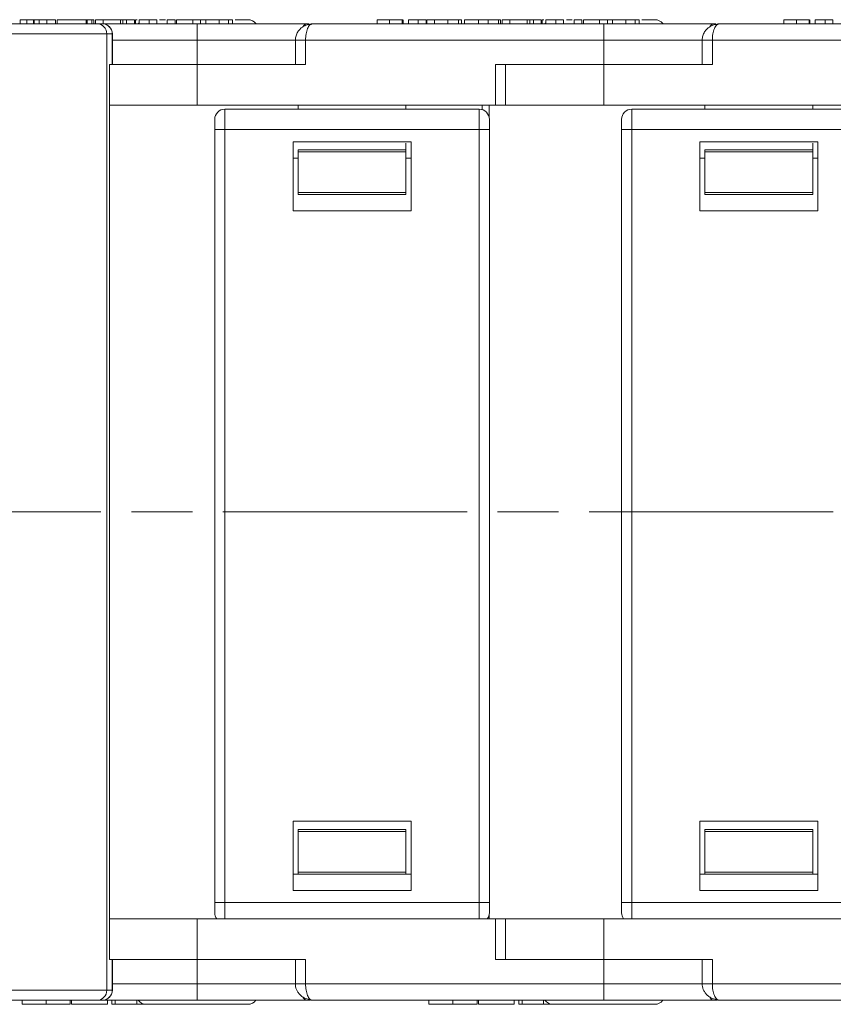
# Model space of a CAD drawing. Header units: millimetres. Extents: x 3578 to 4080, y -235 to 116.
# Tile 6 of 34: x 3844 to 3884, y -150 to -102. Entities that reach past the tile are written whole.
import ezdxf

# ---------------------------------------------------------------- set-up
doc = ezdxf.new("R2010")
doc.units = ezdxf.units.MM
doc.linetypes.add('ACAD_ISO08W100', pattern=[36, 24, -3, 6, -3])
doc.linetypes.add('CENTER', pattern=[0.6, 0.375, -0.075, 0.075, -0.075])
doc.layers.add('中心线', color=1, linetype='CENTER', lineweight=25)

msp = doc.modelspace()

# ---------------------------------------------------------------- linework, layer by layer
at = {"color": 7, "linetype": 'Continuous', "lineweight": 15}
for p, q in [((3843.738, -102.246), (3843.738, -102.046)), ((3844.067, -102.046), (3844.067, -102.246)), ((3844.067, -102.046), (3844.4, -102.046)), ((3844.4, -102.046), (3844.4, -102.246)), ((3844.4, -102.046), (3844.428, -102.046)), ((3844.428, -102.246), (3844.428, -102.046)), ((3844.667, -102.046), (3844.428, -102.046)), ((3844.667, -102.046), (3844.667, -102.246)), ((3845.048, -102.046), (3845.048, -102.246)), ((3845.476, -102.246), (3845.476, -102.046)), ((3845.476, -102.046), (3845.476, -102.246)), ((3845.553, -102.046), (3845.553, -102.246)), ((3846.988, -102.046), (3845.553, -102.046)), ((3846.988, -102.046), (3846.988, -102.246)), ((3847, -102.046), (3846.988, -102.046)), ((3847, -102.246), (3847, -102.046)), ((3847.024, -102.046), (3847, -102.046)), ((3847.024, -102.046), (3847.024, -102.246)), ((3847.036, -102.046), (3847.024, -102.046)), ((3847.036, -102.046), (3847.036, -102.246)), ((3847.197, -102.046), (3847.036, -102.046)), ((3847.357, -102.046), (3847.197, -102.046)), ((3847.258, -102.246), (3847.258, -102.046)), ((3847.357, -102.246), (3847.357, -102.046)), ((3847.821, -102.046), (3847.436, -102.046)), ((3847.436, -102.246), (3847.436, -102.046)), ((3847.821, -102.046), (3847.821, -102.246)), ((3848.667, -102.046), (3847.821, -102.046)), ((3848.667, -102.246), (3848.667, -102.046)), ((3848.795, -102.046), (3848.667, -102.046)), ((3848.795, -102.246), (3848.795, -102.046)), ((3848.973, -102.046), (3848.795, -102.046)), ((3848.973, -102.246), (3848.973, -102.046)), ((3849.358, -102.046), (3848.973, -102.046)), ((3849.358, -102.046), (3849.358, -102.246)), ((3849.404, -102.246), (3849.404, -102.046)), ((3849.588, -102.246), (3849.588, -102.046)), ((3849.982, -102.046), (3849.936, -102.046)), ((3850.075, -102.246), (3850.075, -102.046)), ((3850.075, -102.046), (3850.46, -102.046)), ((3850.46, -102.246), (3850.46, -102.046)), ((3850.971, -102.246), (3850.971, -102.046)), ((3851.356, -102.046), (3850.971, -102.046)), ((3851.356, -102.046), (3851.356, -102.246)), ((3851.432, -102.246), (3851.432, -102.046)), ((3852.226, -102.046), (3851.432, -102.046)), ((3852.226, -102.246), (3852.226, -102.046)), ((3852.611, -102.046), (3852.226, -102.046)), ((3852.611, -102.046), (3852.611, -102.246)), ((3852.867, -102.046), (3852.611, -102.046)), ((3852.867, -102.246), (3852.867, -102.046)), ((3853.52, -102.246), (3853.52, -102.046)), ((3853.976, -102.246), (3853.976, -102.046)), ((3854.174, -102.246), (3854.174, -102.046)), ((3861.287, -102.246), (3861.287, -102.046)), ((3861.905, -102.246), (3861.905, -102.046)), ((3862.525, -102.246), (3862.525, -102.046)), ((3862.548, -102.046), (3862.525, -102.046)), ((3862.569, -102.246), (3862.569, -102.046)), ((3862.824, -102.246), (3862.824, -102.046)), ((3863.311, -102.246), (3863.311, -102.046)), ((3863.311, -102.046), (3863.696, -102.046)), ((3863.696, -102.246), (3863.696, -102.046)), ((3863.738, -102.246), (3863.738, -102.046)), ((3864.105, -102.246), (3864.105, -102.046)), ((3864.573, -102.046), (3864.51, -102.046)), ((3864.76, -102.046), (3864.76, -102.246)), ((3865.297, -102.246), (3865.297, -102.046)), ((3865.439, -102.246), (3865.439, -102.046)), ((3865.591, -102.046), (3865.591, -102.246)), ((3865.591, -102.046), (3866.268, -102.046)), ((3866.268, -102.246), (3866.268, -102.046)), ((3867.197, -102.046), (3866.615, -102.046)), ((3866.753, -102.246), (3866.753, -102.046)), ((3867.357, -102.046), (3867.197, -102.046)), ((3867.258, -102.246), (3867.258, -102.046)), ((3867.357, -102.246), (3867.357, -102.046)), ((3867.821, -102.046), (3867.436, -102.046)), ((3867.436, -102.246), (3867.436, -102.046)), ((3867.821, -102.046), (3867.821, -102.246)), ((3868.667, -102.046), (3867.821, -102.046)), ((3868.667, -102.246), (3868.667, -102.046)), ((3868.795, -102.046), (3868.667, -102.046)), ((3868.795, -102.246), (3868.795, -102.046)), ((3868.973, -102.046), (3868.795, -102.046)), ((3868.973, -102.246), (3868.973, -102.046)), ((3869.358, -102.046), (3868.973, -102.046)), ((3869.358, -102.046), (3869.358, -102.246)), ((3869.404, -102.246), (3869.404, -102.046)), ((3869.588, -102.246), (3869.588, -102.046)), ((3869.982, -102.046), (3869.936, -102.046)), ((3870.075, -102.246), (3870.075, -102.046)), ((3870.075, -102.046), (3870.46, -102.046)), ((3870.46, -102.246), (3870.46, -102.046)), ((3871.356, -102.046), (3870.971, -102.046)), ((3870.971, -102.246), (3870.971, -102.046)), ((3871.356, -102.046), (3871.356, -102.246)), ((3871.432, -102.246), (3871.432, -102.046)), ((3872.226, -102.046), (3871.432, -102.046)), ((3872.226, -102.246), (3872.226, -102.046)), ((3872.611, -102.046), (3872.226, -102.046)), ((3872.611, -102.046), (3872.611, -102.246)), ((3872.867, -102.046), (3872.611, -102.046)), ((3872.867, -102.246), (3872.867, -102.046)), ((3873.52, -102.246), (3873.52, -102.046)), ((3873.976, -102.246), (3873.976, -102.046)), ((3874.174, -102.246), (3874.174, -102.046)), ((3881.287, -102.246), (3881.287, -102.046)), ((3881.905, -102.246), (3881.905, -102.046)), ((3882.525, -102.246), (3882.525, -102.046)), ((3882.548, -102.046), (3882.525, -102.046)), ((3882.569, -102.246), (3882.569, -102.046)), ((3882.824, -102.246), (3882.824, -102.046)), ((3883.311, -102.246), (3883.311, -102.046)), ((3883.311, -102.046), (3883.696, -102.046)), ((3883.696, -102.246), (3883.696, -102.046)), ((3847.52, -102.246), (3818.041, -102.246)), ((3847.769, -102.246), (3847.52, -102.246)), ((3852.436, -102.246), (3847.772, -102.246)), ((3852.436, -103.046), (3852.436, -102.246)), ((3858.107, -102.246), (3858.042, -102.276)), ((3872.436, -102.246), (3858.107, -102.246)), ((3872.436, -103.046), (3872.436, -102.246)), ((3878.107, -102.246), (3878.042, -102.276)), ((3892.436, -102.246), (3878.107, -102.246)), ((3818.022, -102.746), (3848.002, -102.746)), ((3848.002, -102.746), (3848.002, -149.746)), ((3848.002, -102.746), (3848.269, -102.746)), ((3848.269, -102.746), (3848.269, -104.246)), ((3848.272, -102.746), (3848.269, -102.746)), ((3848.272, -104.246), (3848.272, -102.746)), ((3848.272, -103.046), (3852.436, -103.046)), ((3852.436, -103.046), (3852.436, -104.246)), ((3857.318, -103.046), (3852.436, -103.046)), ((3857.272, -103.046), (3857.272, -104.246)), ((3857.772, -103.046), (3857.272, -103.046)), ((3857.772, -103.046), (3872.436, -103.046)), ((3857.772, -104.246), (3857.772, -103.046)), ((3872.436, -103.046), (3872.436, -104.246)), ((3877.298, -103.046), (3872.436, -103.046)), ((3877.272, -103.046), (3877.272, -104.246)), ((3877.772, -103.046), (3877.272, -103.046)), ((3877.772, -104.246), (3877.772, -103.046)), ((3877.772, -103.046), (3892.436, -103.046)), ((3848.131, -104.246), (3848.131, -148.246)), ((3848.269, -104.246), (3848.131, -104.246)), ((3848.272, -104.246), (3848.269, -104.246)), ((3848.272, -104.246), (3852.436, -104.246)), ((3852.436, -106.246), (3852.436, -104.246)), ((3852.436, -104.246), (3857.772, -104.246)), ((3867.101, -104.246), (3867.101, -106.246)), ((3867.101, -104.246), (3872.436, -104.246)), ((3867.601, -106.246), (3867.601, -104.246)), ((3872.436, -106.246), (3872.436, -104.246)), ((3872.436, -104.246), (3877.772, -104.246)), ((3852.436, -106.246), (3848.131, -106.246)), ((3867.101, -106.246), (3852.436, -106.246)), ((3853.806, -106.446), (3853.806, -107.446)), ((3866.306, -106.446), (3853.806, -106.446)), ((3857.406, -106.246), (3857.406, -106.446)), ((3862.706, -106.246), (3862.706, -106.446)), ((3866.306, -107.446), (3866.306, -106.446)), ((3866.453, -106.246), (3866.453, -106.468)), ((3866.792, -106.827), (3866.792, -106.246)), ((3867.101, -106.246), (3867.601, -106.246)), ((3872.436, -106.246), (3867.601, -106.246)), ((3887.101, -106.246), (3872.436, -106.246)), ((3873.806, -106.446), (3873.806, -107.446)), ((3886.306, -106.446), (3873.806, -106.446)), ((3877.406, -106.246), (3877.406, -106.446)), ((3882.706, -106.246), (3882.706, -106.446)), ((3853.806, -107.446), (3853.306, -107.446)), ((3853.306, -107.446), (3853.306, -145.446)), ((3853.806, -107.446), (3866.306, -107.446)), ((3853.806, -145.446), (3853.806, -107.446)), ((3866.806, -107.446), (3866.306, -107.446)), ((3866.306, -107.446), (3866.306, -145.446)), ((3866.806, -145.446), (3866.806, -107.446)), ((3873.806, -107.446), (3873.306, -107.446)), ((3873.306, -107.446), (3873.306, -145.446)), ((3873.806, -107.446), (3886.306, -107.446)), ((3873.806, -145.446), (3873.806, -107.446)), ((3862.956, -108.046), (3857.156, -108.046)), ((3857.156, -111.446), (3857.156, -108.046)), ((3862.706, -108.114), (3862.706, -108.446)), ((3862.956, -111.446), (3862.956, -108.046)), ((3882.956, -108.046), (3877.156, -108.046)), ((3877.156, -111.446), (3877.156, -108.046)), ((3882.706, -108.114), (3882.706, -108.446)), ((3882.956, -111.446), (3882.956, -108.046)), ((3857.156, -108.846), (3857.406, -108.846)), ((3862.706, -108.446), (3857.406, -108.446)), ((3857.406, -108.446), (3857.406, -108.546)), ((3862.706, -108.546), (3857.406, -108.546)), ((3857.406, -108.546), (3857.406, -110.546)), ((3862.706, -108.546), (3862.706, -108.446)), ((3862.706, -108.546), (3862.706, -110.546)), ((3862.706, -108.846), (3862.956, -108.846)), ((3877.156, -108.846), (3877.406, -108.846)), ((3882.706, -108.446), (3877.406, -108.446)), ((3877.406, -108.446), (3877.406, -108.546)), ((3882.706, -108.546), (3877.406, -108.546)), ((3877.406, -108.546), (3877.406, -110.546)), ((3882.706, -108.546), (3882.706, -108.446)), ((3882.706, -108.546), (3882.706, -110.546)), ((3882.706, -108.846), (3882.956, -108.846)), ((3857.406, -110.546), (3862.706, -110.546)), ((3857.406, -110.546), (3857.406, -110.646)), ((3857.406, -110.646), (3862.706, -110.646)), ((3862.706, -110.646), (3862.706, -110.546)), ((3877.406, -110.546), (3882.706, -110.546)), ((3877.406, -110.546), (3877.406, -110.646)), ((3877.406, -110.646), (3882.706, -110.646)), ((3882.706, -110.646), (3882.706, -110.546)), ((3862.956, -111.446), (3857.156, -111.446)), ((3882.956, -111.446), (3877.156, -111.446)), ((3857.156, -141.446), (3857.156, -144.846)), ((3857.156, -141.446), (3862.956, -141.446)), ((3862.956, -141.446), (3862.956, -144.846)), ((3877.156, -141.446), (3882.956, -141.446)), ((3877.156, -141.446), (3877.156, -144.846)), ((3882.956, -141.446), (3882.956, -144.846)), ((3862.706, -141.846), (3857.406, -141.846)), ((3857.406, -141.846), (3857.406, -141.946)), ((3862.706, -141.946), (3857.406, -141.946)), ((3857.406, -141.946), (3857.406, -143.946)), ((3862.706, -141.946), (3862.706, -141.846)), ((3862.706, -141.946), (3862.706, -143.946)), ((3882.706, -141.846), (3877.406, -141.846)), ((3877.406, -141.846), (3877.406, -141.946)), ((3882.706, -141.946), (3877.406, -141.946)), ((3877.406, -141.946), (3877.406, -143.946)), ((3882.706, -141.946), (3882.706, -141.846)), ((3882.706, -141.946), (3882.706, -143.946)), ((3857.406, -144.046), (3857.156, -144.046)), ((3857.406, -143.946), (3862.706, -143.946)), ((3857.406, -143.946), (3857.406, -144.046)), ((3857.406, -144.046), (3862.706, -144.046)), ((3862.706, -144.046), (3862.706, -143.946)), ((3862.956, -144.046), (3862.706, -144.046)), ((3877.406, -144.046), (3877.156, -144.046)), ((3877.406, -143.946), (3882.706, -143.946)), ((3877.406, -143.946), (3877.406, -144.046)), ((3877.406, -144.046), (3882.706, -144.046)), ((3882.706, -144.046), (3882.706, -143.946)), ((3882.956, -144.046), (3882.706, -144.046)), ((3857.156, -144.846), (3862.956, -144.846)), ((3877.156, -144.846), (3882.956, -144.846)), ((3853.306, -145.446), (3853.806, -145.446)), ((3866.306, -145.446), (3853.806, -145.446)), ((3853.806, -145.446), (3853.806, -146.246)), ((3866.306, -145.446), (3866.806, -145.446)), ((3866.306, -146.246), (3866.306, -145.446)), ((3873.306, -145.446), (3873.806, -145.446)), ((3886.306, -145.446), (3873.806, -145.446)), ((3873.806, -145.446), (3873.806, -146.246)), ((3866.792, -146.246), (3866.792, -146.066)), ((3848.131, -146.246), (3852.436, -146.246)), ((3852.436, -148.246), (3852.436, -146.246)), ((3852.436, -146.246), (3867.101, -146.246)), ((3867.101, -146.246), (3867.101, -148.246)), ((3867.601, -146.246), (3867.101, -146.246)), ((3867.601, -148.246), (3867.601, -146.246)), ((3867.601, -146.246), (3872.436, -146.246)), ((3872.436, -148.246), (3872.436, -146.246)), ((3872.436, -146.246), (3887.101, -146.246)), ((3848.131, -148.246), (3848.269, -148.246)), ((3848.269, -148.246), (3848.269, -149.746)), ((3848.269, -148.246), (3848.272, -148.246)), ((3848.272, -149.746), (3848.272, -148.246)), ((3848.272, -148.246), (3852.436, -148.246)), ((3852.436, -148.246), (3852.436, -149.446)), ((3857.772, -148.246), (3852.436, -148.246)), ((3857.272, -148.246), (3857.272, -149.446)), ((3857.772, -149.446), (3857.772, -148.246)), ((3867.101, -148.246), (3872.436, -148.246)), ((3877.772, -148.246), (3872.436, -148.246)), ((3872.436, -148.246), (3872.436, -149.446)), ((3877.272, -148.246), (3877.272, -149.446)), ((3877.772, -149.446), (3877.772, -148.246)), ((3852.436, -149.446), (3848.272, -149.446)), ((3852.436, -149.446), (3852.436, -150.246)), ((3852.436, -149.446), (3857.288, -149.446)), ((3857.272, -149.446), (3857.772, -149.446)), ((3872.436, -149.446), (3857.772, -149.446)), ((3872.436, -149.446), (3872.436, -150.246)), ((3872.436, -149.446), (3877.298, -149.446)), ((3877.272, -149.446), (3877.772, -149.446)), ((3892.436, -149.446), (3877.772, -149.446)), ((3848.002, -149.746), (3818.022, -149.746)), ((3848.269, -149.746), (3848.002, -149.746)), ((3848.269, -149.746), (3848.272, -149.746)), ((3818.041, -150.246), (3847.52, -150.246)), ((3843.834, -150.246), (3843.834, -150.446)), ((3845.016, -150.446), (3845.016, -150.246)), ((3846.206, -150.246), (3846.206, -150.446)), ((3846.268, -150.446), (3846.268, -150.246)), ((3846.268, -150.446), (3848.03, -150.446)), ((3847.52, -150.246), (3847.769, -150.246)), ((3847.772, -150.246), (3852.436, -150.246)), ((3848.03, -150.246), (3848.03, -150.446)), ((3848.253, -150.246), (3848.253, -150.446)), ((3848.253, -150.446), (3848.413, -150.446)), ((3848.413, -150.246), (3848.413, -150.446)), ((3848.413, -150.446), (3849.471, -150.446)), ((3849.471, -150.446), (3849.471, -150.246)), ((3849.471, -150.446), (3849.951, -150.446)), ((3858.107, -150.246), (3872.436, -150.246)), ((3863.834, -150.246), (3863.834, -150.446)), ((3865.016, -150.446), (3865.016, -150.246)), ((3866.206, -150.246), (3866.206, -150.446)), ((3866.268, -150.446), (3866.268, -150.246)), ((3866.268, -150.446), (3868.03, -150.446)), ((3868.03, -150.246), (3868.03, -150.446)), ((3868.253, -150.246), (3868.253, -150.446)), ((3868.253, -150.446), (3868.413, -150.446)), ((3868.413, -150.246), (3868.413, -150.446)), ((3868.413, -150.446), (3869.471, -150.446)), ((3869.471, -150.446), (3869.471, -150.246)), ((3869.471, -150.446), (3869.951, -150.446)), ((3878.107, -150.246), (3892.436, -150.246))]:
    msp.add_line(p, q, dxfattribs=at)
at = {"color": 7, "linetype": 'Continuous', "lineweight": 15, "flags": 128}
for points in [[(3849.588, -102.188), (3849.583, -102.193), (3849.536, -102.246)], [(3858.107, -102.246), (3858.042, -102.256), (3858.008, -102.269)], [(3869.588, -102.188), (3869.583, -102.193), (3869.536, -102.246)], [(3878.107, -102.246), (3878.042, -102.256), (3878.008, -102.269)], [(3858.013, -150.226), (3858.042, -150.237), (3858.107, -150.246)], [(3878.013, -150.226), (3878.042, -150.237), (3878.107, -150.246)]]:
    msp.add_lwpolyline(points, dxfattribs=at)
at = {"color": 7, "linetype": 'Continuous', "lineweight": 15}
for centre, radius, start, end in [((3854.936, -102.546), 0.5, 37.7178, 90), ((3874.936, -102.546), 0.5, 37.7178, 90), ((3847.769, -102.746), 0.5, 359.9805, 89.9804), ((3847.772, -102.746), 0.5, 0, 90), ((3857.884, -102.489), 0.255, 113.2095, 157.7351), ((3877.884, -102.489), 0.255, 113.2095, 157.7351), ((3853.806, -106.946), 0.5, 90, 180), ((3866.306, -106.946), 0.5, 360, 90), ((3873.806, -106.946), 0.5, 90, 180), ((3853.806, -145.946), 0.5, 180, 216.8699), ((3866.306, -145.946), 0.5, 323.1301, 360), ((3873.806, -145.946), 0.5, 180, 216.8699), ((3847.769, -149.747), 0.5, 270.0196, 0.0195), ((3847.772, -149.746), 0.5, 270, 0), ((3849.936, -149.946), 0.5, 216.8699, 270), ((3854.936, -149.946), 0.5, 270, 322.4694), ((3857.878, -149.999), 0.252, 201.5173, 259.1604), ((3869.936, -149.946), 0.5, 216.8699, 270), ((3874.936, -149.946), 0.5, 270, 322.4694), ((3877.878, -149.999), 0.252, 201.5173, 259.1604)]:
    msp.add_arc(centre, radius, start, end, dxfattribs=at)
for centre, start_param, end_param in [((3847.52, -102.746), 1.570796, 3.141593), ((3847.52, -149.746), 0, 1.570796)]:
    msp.add_ellipse(centre, major_axis=(0, -0.5), ratio=0.962384, start_param=start_param, end_param=end_param, dxfattribs=at)
for points, knots in [([(3844.105, -102.046), (3844.073, -102.046), (3843.974, -102.046), (3843.847, -102.046), (3843.751, -102.046), (3843.742, -102.046), (3843.738, -102.046)], [0, 0, 0, 0, 0.123656, 0.374684, 0.666245, 1, 1, 1, 1]), ([(3845.048, -102.046), (3845.032, -102.046), (3844.999, -102.046), (3844.949, -102.046), (3844.899, -102.046), (3844.835, -102.046), (3844.758, -102.046), (3844.697, -102.046), (3844.667, -102.046)], [0, 0, 0, 0, 0.1306689, 0.2616352, 0.3923112, 0.5231243, 0.7614614, 1, 1, 1, 1]), ([(3845.476, -102.046), (3845.468, -102.046), (3845.453, -102.046), (3845.344, -102.046), (3845.206, -102.046), (3845.097, -102.046), (3845.048, -102.046)], [0, 0, 0, 0, 0.321413, 0.564125, 0.808245, 1, 1, 1, 1]), ([(3847.071, -102.046), (3847.076, -102.046), (3847.128, -102.046), (3847.193, -102.046), (3847.251, -102.046), (3847.256, -102.046), (3847.258, -102.046)], [0, 0, 0, 0, 0.0379426, 0.3884363, 0.772965, 1, 1, 1, 1]), ([(3849.491, -102.046), (3849.479, -102.046), (3849.406, -102.046), (3849.405, -102.046), (3849.404, -102.046)], [0, 0, 0, 0, 0.158241, 1, 1, 1, 1]), ([(3849.588, -102.046), (3849.649, -102.046), (3849.77, -102.046), (3849.935, -102.046), (3850.028, -102.046), (3850.075, -102.046)], [0, 0, 0, 0, 0.340777, 0.666506, 1, 1, 1, 1]), ([(3850.879, -102.046), (3850.804, -102.046), (3850.697, -102.046), (3850.617, -102.046), (3850.593, -102.046)], [0, 0, 0, 0, 0.693123, 1, 1, 1, 1]), ([(3853.52, -102.046), (3853.452, -102.046), (3853.322, -102.046), (3853.149, -102.046), (3853.013, -102.046), (3852.878, -102.046), (3852.871, -102.046), (3852.866, -102.046)], [0, 0, 0, 0, 0.147573, 0.284708, 0.42143, 0.569087, 1, 1, 1, 1]), ([(3853.976, -102.046), (3853.954, -102.046), (3853.909, -102.046), (3853.826, -102.046), (3853.736, -102.046), (3853.653, -102.046), (3853.581, -102.046), (3853.54, -102.046), (3853.52, -102.046)], [0, 0, 0, 0, 0.193766, 0.39358, 0.576637, 0.765409, 0.88229, 1, 1, 1, 1]), ([(3854.174, -102.046), (3854.173, -102.046), (3854.171, -102.046), (3854.15, -102.046), (3854.12, -102.046), (3854.088, -102.046), (3854.043, -102.046), (3853.998, -102.046), (3853.976, -102.046)], [0, 0, 0, 0, 0.236152, 0.473855, 0.601652, 0.730266, 0.863502, 1, 1, 1, 1]), ([(3854.936, -102.046), (3854.901, -102.046), (3854.847, -102.046), (3854.572, -102.046), (3854.385, -102.046), (3854.31, -102.046)], [0, 0, 0, 0, 0.523751, 0.808868, 1, 1, 1, 1]), ([(3861.905, -102.046), (3861.804, -102.046), (3861.646, -102.046), (3861.465, -102.046), (3861.352, -102.046), (3861.295, -102.046), (3861.29, -102.046), (3861.287, -102.046)], [0, 0, 0, 0, 0.288996, 0.450693, 0.612382, 0.824011, 1, 1, 1, 1]), ([(3862.525, -102.046), (3862.497, -102.046), (3862.442, -102.046), (3862.288, -102.046), (3862.103, -102.046), (3861.973, -102.046), (3861.905, -102.046)], [0, 0, 0, 0, 0.254384, 0.503489, 0.74052, 1, 1, 1, 1]), ([(3862.824, -102.046), (3862.886, -102.046), (3863.006, -102.046), (3863.171, -102.046), (3863.264, -102.046), (3863.311, -102.046)], [0, 0, 0, 0, 0.340777, 0.666506, 1, 1, 1, 1]), ([(3864.156, -102.046), (3864.106, -102.046), (3863.988, -102.046), (3863.846, -102.046), (3863.752, -102.046), (3863.743, -102.046), (3863.738, -102.046)], [0, 0, 0, 0, 0.1784934, 0.4138134, 0.6871296, 1, 1, 1, 1]), ([(3864.76, -102.046), (3864.666, -102.046), (3864.505, -102.046), (3864.31, -102.046), (3864.184, -102.046), (3864.125, -102.046), (3864.11, -102.046), (3864.105, -102.046)], [0, 0, 0, 0, 0.284938, 0.489037, 0.692754, 0.904788, 1, 1, 1, 1]), ([(3865.297, -102.046), (3865.271, -102.046), (3865.218, -102.046), (3865.118, -102.046), (3865.006, -102.046), (3864.906, -102.046), (3864.823, -102.046), (3864.781, -102.046), (3864.76, -102.046)], [0, 0, 0, 0, 0.198178, 0.402258, 0.594941, 0.795362, 0.897384, 1, 1, 1, 1]), ([(3865.439, -102.046), (3865.438, -102.046), (3865.437, -102.046), (3865.429, -102.046), (3865.415, -102.046), (3865.393, -102.046), (3865.357, -102.046), (3865.317, -102.046), (3865.297, -102.046)], [0, 0, 0, 0, 0.142815, 0.286331, 0.415095, 0.544797, 0.769652, 1, 1, 1, 1]), ([(3866.268, -102.046), (3866.302, -102.046), (3866.368, -102.046), (3866.482, -102.046), (3866.587, -102.046), (3866.682, -102.046), (3866.729, -102.046), (3866.753, -102.046)], [0, 0, 0, 0, 0.2061597, 0.4123253, 0.7060368, 0.8529783, 1, 1, 1, 1]), ([(3866.753, -102.046), (3866.82, -102.046), (3866.943, -102.046), (3867.093, -102.046), (3867.196, -102.046), (3867.251, -102.046), (3867.256, -102.046), (3867.258, -102.046)], [0, 0, 0, 0, 0.24221, 0.444968, 0.647176, 0.869019, 1, 1, 1, 1]), ([(3869.491, -102.046), (3869.479, -102.046), (3869.406, -102.046), (3869.405, -102.046), (3869.404, -102.046)], [0, 0, 0, 0, 0.158241, 1, 1, 1, 1]), ([(3869.588, -102.046), (3869.649, -102.046), (3869.77, -102.046), (3869.935, -102.046), (3870.028, -102.046), (3870.075, -102.046)], [0, 0, 0, 0, 0.340777, 0.666506, 1, 1, 1, 1]), ([(3870.879, -102.046), (3870.804, -102.046), (3870.697, -102.046), (3870.617, -102.046), (3870.593, -102.046)], [0, 0, 0, 0, 0.693133, 1, 1, 1, 1]), ([(3873.52, -102.046), (3873.452, -102.046), (3873.322, -102.046), (3873.149, -102.046), (3873.013, -102.046), (3872.878, -102.046), (3872.871, -102.046), (3872.866, -102.046)], [0, 0, 0, 0, 0.147573, 0.284708, 0.42143, 0.569087, 1, 1, 1, 1]), ([(3873.976, -102.046), (3873.954, -102.046), (3873.909, -102.046), (3873.826, -102.046), (3873.736, -102.046), (3873.653, -102.046), (3873.581, -102.046), (3873.54, -102.046), (3873.52, -102.046)], [0, 0, 0, 0, 0.193766, 0.39358, 0.576637, 0.765409, 0.88229, 1, 1, 1, 1]), ([(3874.174, -102.046), (3874.173, -102.046), (3874.171, -102.046), (3874.15, -102.046), (3874.12, -102.046), (3874.088, -102.046), (3874.043, -102.046), (3873.998, -102.046), (3873.976, -102.046)], [0, 0, 0, 0, 0.236152, 0.473855, 0.601652, 0.730266, 0.863502, 1, 1, 1, 1]), ([(3874.936, -102.046), (3874.901, -102.046), (3874.847, -102.046), (3874.572, -102.046), (3874.385, -102.046), (3874.31, -102.046)], [0, 0, 0, 0, 0.523746, 0.808861, 1, 1, 1, 1]), ([(3881.905, -102.046), (3881.804, -102.046), (3881.646, -102.046), (3881.465, -102.046), (3881.352, -102.046), (3881.295, -102.046), (3881.29, -102.046), (3881.287, -102.046)], [0, 0, 0, 0, 0.288996, 0.450693, 0.612382, 0.824011, 1, 1, 1, 1]), ([(3882.525, -102.046), (3882.497, -102.046), (3882.442, -102.046), (3882.288, -102.046), (3882.103, -102.046), (3881.973, -102.046), (3881.905, -102.046)], [0, 0, 0, 0, 0.254384, 0.503489, 0.74052, 1, 1, 1, 1]), ([(3882.824, -102.046), (3882.886, -102.046), (3883.006, -102.046), (3883.171, -102.046), (3883.264, -102.046), (3883.311, -102.046)], [0, 0, 0, 0, 0.340777, 0.666506, 1, 1, 1, 1]), ([(3857.943, -102.246), (3857.744, -102.246), (3857.088, -102.246), (3855.766, -102.246), (3854.108, -102.246), (3852.983, -102.246), (3852.436, -102.246)], [0, 0, 0, 0, 0.1317256, 0.4346917, 0.7255651, 1, 1, 1, 1]), ([(3858.041, -102.262), (3857.977, -102.27), (3857.828, -102.289), (3857.646, -102.381), (3857.492, -102.508), (3857.379, -102.651), (3857.29, -102.839), (3857.278, -102.976), (3857.272, -103.046)], [0, 0, 0, 0, 0.163713, 0.378531, 0.509097, 0.657229, 0.822903, 1, 1, 1, 1]), ([(3858.042, -102.276), (3858.022, -102.282), (3857.958, -102.303), (3857.883, -102.434), (3857.826, -102.602), (3857.795, -102.744), (3857.775, -102.894), (3857.773, -102.996), (3857.772, -103.046)], [0, 0, 0, 0, 0.135679, 0.438638, 0.587386, 0.730058, 0.86734, 1, 1, 1, 1]), ([(3877.943, -102.246), (3877.744, -102.246), (3877.088, -102.246), (3875.766, -102.246), (3874.108, -102.246), (3872.983, -102.246), (3872.436, -102.246)], [0, 0, 0, 0, 0.131726, 0.434692, 0.725565, 1, 1, 1, 1]), ([(3878.041, -102.262), (3877.977, -102.27), (3877.828, -102.289), (3877.646, -102.381), (3877.492, -102.508), (3877.379, -102.651), (3877.29, -102.839), (3877.278, -102.976), (3877.272, -103.046)], [0, 0, 0, 0, 0.163713, 0.378531, 0.509097, 0.657229, 0.822903, 1, 1, 1, 1]), ([(3878.042, -102.276), (3878.022, -102.282), (3877.958, -102.303), (3877.883, -102.434), (3877.826, -102.602), (3877.795, -102.744), (3877.775, -102.894), (3877.773, -102.996), (3877.772, -103.046)], [0, 0, 0, 0, 0.135679, 0.438638, 0.587386, 0.730058, 0.86734, 1, 1, 1, 1]), ([(3853.306, -106.946), (3853.306, -106.953), (3853.306, -106.963), (3853.306, -107.026), (3853.306, -107.09), (3853.306, -107.17), (3853.306, -107.286), (3853.306, -107.383), (3853.306, -107.446)], [0, 0, 0, 0, 0.239443, 0.369379, 0.5, 0.629936, 0.760557, 1, 1, 1, 1]), ([(3866.806, -107.446), (3866.806, -107.383), (3866.806, -107.286), (3866.806, -107.17), (3866.806, -107.09), (3866.806, -107.026), (3866.806, -106.963), (3866.806, -106.953), (3866.806, -106.946)], [0, 0, 0, 0, 0.239443, 0.369379, 0.5, 0.629936, 0.760557, 1, 1, 1, 1]), ([(3873.306, -106.946), (3873.306, -106.953), (3873.306, -106.963), (3873.306, -107.026), (3873.306, -107.09), (3873.306, -107.17), (3873.306, -107.286), (3873.306, -107.383), (3873.306, -107.446)], [0, 0, 0, 0, 0.239443, 0.369379, 0.5, 0.629936, 0.760557, 1, 1, 1, 1]), ([(3853.306, -145.446), (3853.306, -145.509), (3853.306, -145.606), (3853.306, -145.723), (3853.306, -145.802), (3853.306, -145.867), (3853.306, -145.929), (3853.306, -145.94), (3853.306, -145.946)], [0, 0, 0, 0, 0.239443, 0.369379, 0.5, 0.629936, 0.760557, 1, 1, 1, 1]), ([(3866.806, -145.946), (3866.806, -145.94), (3866.806, -145.929), (3866.806, -145.867), (3866.806, -145.803), (3866.806, -145.723), (3866.806, -145.606), (3866.806, -145.509), (3866.806, -145.446)], [0, 0, 0, 0, 0.239443, 0.369379, 0.5, 0.629936, 0.760557, 1, 1, 1, 1]), ([(3873.306, -145.446), (3873.306, -145.509), (3873.306, -145.606), (3873.306, -145.723), (3873.306, -145.802), (3873.306, -145.867), (3873.306, -145.929), (3873.306, -145.94), (3873.306, -145.946)], [0, 0, 0, 0, 0.239443, 0.369379, 0.5, 0.629936, 0.760557, 1, 1, 1, 1]), ([(3857.272, -149.446), (3857.274, -149.49), (3857.279, -149.582), (3857.321, -149.723), (3857.394, -149.861), (3857.498, -149.985), (3857.624, -150.085), (3857.808, -150.186), (3857.948, -150.213), (3858.041, -150.231)], [0, 0, 0, 0, 0.109371, 0.228448, 0.3547995, 0.4851732, 0.6164875, 0.7465549, 1, 1, 1, 1]), ([(3857.772, -149.446), (3857.773, -149.497), (3857.775, -149.599), (3857.795, -149.749), (3857.826, -149.891), (3857.883, -150.059), (3857.978, -150.213), (3858.065, -150.235), (3858.107, -150.246)], [0, 0, 0, 0, 0.115349, 0.234722, 0.358791, 0.488149, 0.751597, 1, 1, 1, 1]), ([(3877.272, -149.446), (3877.274, -149.49), (3877.279, -149.582), (3877.321, -149.723), (3877.394, -149.861), (3877.498, -149.985), (3877.624, -150.085), (3877.808, -150.186), (3877.948, -150.213), (3878.041, -150.231)], [0, 0, 0, 0, 0.109371, 0.228448, 0.3548, 0.485173, 0.616488, 0.746555, 1, 1, 1, 1]), ([(3877.772, -149.446), (3877.773, -149.497), (3877.775, -149.599), (3877.795, -149.749), (3877.826, -149.891), (3877.883, -150.059), (3877.978, -150.213), (3878.065, -150.235), (3878.107, -150.246)], [0, 0, 0, 0, 0.115349, 0.234722, 0.358791, 0.488149, 0.751597, 1, 1, 1, 1]), ([(3843.834, -150.446), (3843.84, -150.446), (3843.854, -150.446), (3844.007, -150.446), (3844.282, -150.446), (3844.637, -150.446), (3844.886, -150.446), (3845.016, -150.446)], [0, 0, 0, 0, 0.204609, 0.411109, 0.621842, 0.801311, 1, 1, 1, 1]), ([(3845.016, -150.446), (3845.151, -150.446), (3845.423, -150.446), (3845.778, -150.446), (3846.028, -150.446), (3846.182, -150.446), (3846.197, -150.446), (3846.206, -150.446)], [0, 0, 0, 0, 0.205416, 0.413489, 0.592452, 0.772931, 1, 1, 1, 1]), ([(3849.936, -150.446), (3849.97, -150.446), (3850.022, -150.446), (3850.333, -150.446), (3850.656, -150.446), (3851.054, -150.446), (3851.637, -150.446), (3852.436, -150.446), (3853.236, -150.446), (3853.819, -150.446), (3854.217, -150.446), (3854.54, -150.446), (3854.851, -150.446), (3854.903, -150.446), (3854.936, -150.446)], [0, 0, 0, 0, 0.119721, 0.184895, 0.25, 0.315174, 0.380279, 0.5, 0.619721, 0.684895, 0.75, 0.815174, 0.880279, 1, 1, 1, 1]), ([(3858.014, -150.246), (3857.792, -150.246), (3857.114, -150.246), (3855.767, -150.246), (3854.108, -150.246), (3852.983, -150.246), (3852.436, -150.246)], [0, 0, 0, 0, 0.144855, 0.44324, 0.729715, 1, 1, 1, 1]), ([(3863.834, -150.446), (3863.84, -150.446), (3863.854, -150.446), (3864.007, -150.446), (3864.282, -150.446), (3864.637, -150.446), (3864.886, -150.446), (3865.016, -150.446)], [0, 0, 0, 0, 0.204609, 0.411109, 0.621842, 0.801311, 1, 1, 1, 1]), ([(3865.016, -150.446), (3865.151, -150.446), (3865.423, -150.446), (3865.778, -150.446), (3866.028, -150.446), (3866.182, -150.446), (3866.197, -150.446), (3866.206, -150.446)], [0, 0, 0, 0, 0.205416, 0.413489, 0.592452, 0.772931, 1, 1, 1, 1]), ([(3869.936, -150.446), (3869.97, -150.446), (3870.022, -150.446), (3870.333, -150.446), (3870.656, -150.446), (3871.054, -150.446), (3871.637, -150.446), (3872.436, -150.446), (3873.236, -150.446), (3873.819, -150.446), (3874.217, -150.446), (3874.54, -150.446), (3874.851, -150.446), (3874.903, -150.446), (3874.936, -150.446)], [0, 0, 0, 0, 0.119721, 0.184895, 0.25, 0.315174, 0.380279, 0.5, 0.619721, 0.684895, 0.75, 0.815174, 0.880279, 1, 1, 1, 1]), ([(3878.014, -150.246), (3877.792, -150.246), (3877.114, -150.246), (3875.767, -150.246), (3874.108, -150.246), (3872.983, -150.246), (3872.436, -150.246)], [0, 0, 0, 0, 0.144854, 0.443239, 0.729715, 1, 1, 1, 1])]:
    msp.add_open_spline(points, degree=3, knots=knots, dxfattribs=at)
at = {"layer": '中心线', "linetype": 'ACAD_ISO08W100', "lineweight": 13, "ltscale": 0.5}
msp.add_line((4009.71, -126.246), (3745.869, -126.246), dxfattribs=at)

doc.saveas('drawing.dxf')
